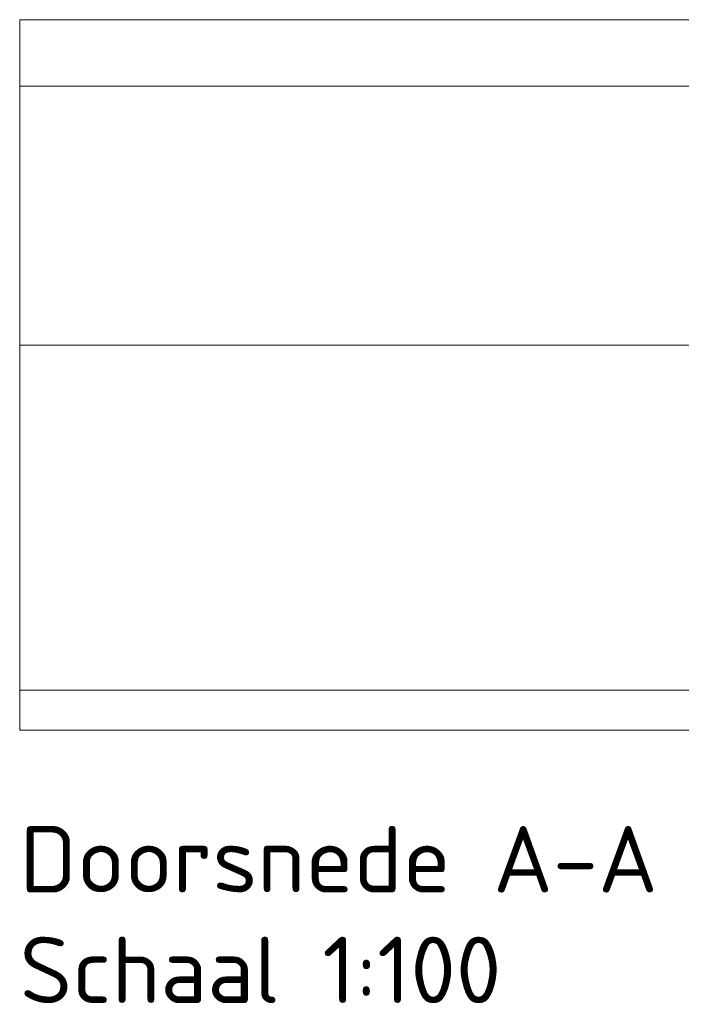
# Model space of a CAD drawing. Extents: x -89225 to 110569, y 13360 to 87647.
# Tile 36 of 256: x 1540 to 6523, y 23982 to 31397. Entities that reach past the tile are written whole.
import ezdxf

# ---------------------------------------------------------------- set-up
doc = ezdxf.new("R2010")
doc.units = 0
doc.layers.add('Beluchtingstank', color=253, linetype='Continuous')
doc.layers.add('HIDDEN', color=7, linetype='Continuous', lineweight=9)
doc.styles.add('PGWW 1.8', font='isocpeur.ttf', dxfattribs={"height": 1.8})

msp = doc.modelspace()

# ---------------------------------------------------------------- linework, layer by layer
at = {"layer": 'Beluchtingstank', "lineweight": 9}
for p, q in [((1539.7, 31396.8), (1539.7, 30896.8)), ((8314.7, 31396.8), (1539.7, 31396.8)), ((1539.7, 31396.8), (1539.7, 30896.8)), ((1539.7, 30896.8), (1539.7, 26346.8)), ((8314.7, 30896.8), (1539.7, 30896.8)), ((8314.7, 30896.8), (1539.7, 30896.8)), ((1539.7, 28946.8), (66439.7, 28946.8)), ((1539.7, 26346.8), (8314.7, 26346.8)), ((1539.7, 26046.8), (1539.7, 26346.8)), ((1539.7, 26346.8), (8314.7, 26346.8)), ((1539.7, 26046.8), (8314.7, 26046.8))]:
    msp.add_line(p, q, dxfattribs=at)

# ---------------------------------------------------------------- texts
at = {"layer": 'HIDDEN', "insert": (1539.7, 25324.5), "char_height": 500, "width": 7230.024, "attachment_point": 1, "style": 'PGWW 1.8'}
msp.add_mtext('Doorsnede A-A\\PSchaal 1:100', dxfattribs=at)

doc.saveas('drawing.dxf')
